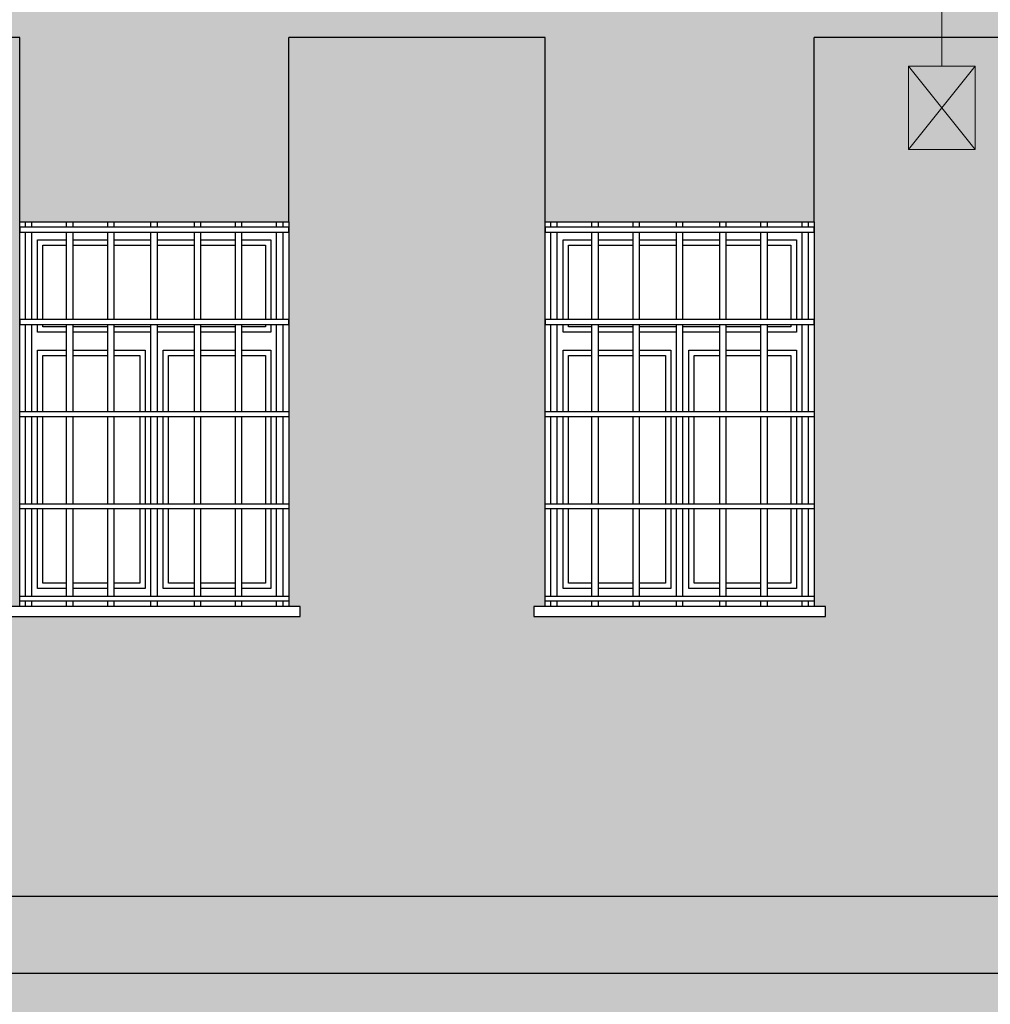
# Model space of a CAD drawing. Header units: millimetres. Extents: x 50026 to 146998, y 1038179 to 1573505.
# Tile 87 of 122: x 51647 to 52026, y 1049187 to 1049571. Entities that reach past the tile are written whole.
import ezdxf

# ---------------------------------------------------------------- set-up
doc = ezdxf.new("R2010")
doc.units = ezdxf.units.MM
doc.header["$LTSCALE"] = 0.025
doc.layers.add('kolory', color=7, linetype='Continuous', lineweight=9)
doc.layers.add('szrafy', color=8, linetype='Continuous')
doc.layers.add('ściany', color=5, linetype='Continuous')

# ---------------------------------------------------------------- blocks, each defined once
blk = doc.blocks.new('1')
at = {"layer": 'ściany'}
h = blk.add_hatch(color=253, dxfattribs=at)
h.dxf.hatch_style = 1
h.paths.add_polyline_path([(52858.74, 1049199.37), (50900.36, 1049199.37), (50900.36, 1049062.48), (50926.97, 1049062.48), (51031.97, 1049062.48), (51031.97, 1048912.48), (51036.37, 1048912.48), (51036.37, 1048908.58), (50922.57, 1048908.58), (50922.57, 1048912.48), (50926.97, 1048912.48), (50926.97, 1049062.48), (50900.36, 1049062.48), (50900.36, 1048855.9), (50901.29, 1048855.9), (50901.29, 1048854.21), (50900.62, 1048854.21), (50900.62, 1048847.4), (50900.36, 1048847.4), (50900.36, 1048841.42, -0.134373), (50901.17, 1048838.46, -0.134373), (50900.36, 1048835.5), (50900.36, 1048830.44), (50901.29, 1048830.44), (50901.29, 1048828.74), (50900.62, 1048828.74), (50900.62, 1048821.93), (50900.36, 1048821.93), (50900.36, 1048812.93), (52858.74, 1048890.92)])
h.paths.add_polyline_path([(52363.47, 1049062.48), (52468.47, 1049062.48), (52468.47, 1048912.48), (52472.87, 1048912.48), (52472.87, 1048908.58), (52359.07, 1048908.58), (52359.07, 1048912.48), (52363.47, 1048912.48)], flags=16)
h.paths.add_polyline_path([(52160.97, 1049062.48), (52160.97, 1048912.48), (52165.37, 1048912.48), (52165.37, 1048908.58), (52051.57, 1048908.58), (52051.57, 1048912.48), (52055.97, 1048912.48), (52055.97, 1049062.48)], flags=16)
h.paths.add_polyline_path([(51955.97, 1049062.48), (51955.97, 1048912.48), (51960.37, 1048912.48), (51960.37, 1048908.58), (51846.57, 1048908.58), (51846.57, 1048912.48), (51850.97, 1048912.48), (51850.97, 1049062.48)], flags=16)
h.paths.add_polyline_path([(52670.97, 1049062.48), (52775.97, 1049062.48), (52775.97, 1048912.48), (52780.37, 1048912.48), (52780.37, 1048908.58), (52666.57, 1048908.58), (52666.57, 1048912.48), (52670.97, 1048912.48)], flags=16)
h.paths.add_polyline_path([(51750.97, 1049062.48), (51750.97, 1048912.48), (51755.37, 1048912.48), (51755.37, 1048908.58), (51641.57, 1048908.58), (51641.57, 1048912.48), (51645.97, 1048912.48), (51645.97, 1049062.48)], flags=16)
h.paths.add_polyline_path([(51483.47, 1049062.48), (51483.47, 1048912.48), (51487.87, 1048912.48), (51487.87, 1048908.58), (51374.07, 1048908.58), (51374.07, 1048912.48), (51378.47, 1048912.48), (51378.47, 1049062.48)], flags=16)
h.paths.add_polyline_path([(51186.97, 1049062.48), (51186.97, 1048912.48), (51191.37, 1048912.48), (51191.37, 1048908.58), (51077.57, 1048908.58), (51077.57, 1048912.48), (51081.97, 1048912.48), (51081.97, 1049062.48)], flags=16)
h.paths.add_polyline_path([(53502.58, 1049199.37), (53029.47, 1049199.37), (53451.36, 1049161.26), (53451.36, 1048813.16), (53502.58, 1048813.16)])
h.paths.add_polyline_path([(50890.36, 1049062.48), (50874.97, 1049062.48), (50874.97, 1048811.92), (50890.36, 1048812.53), (50890.36, 1048821.94, -0.381297), (50890.09, 1048822.23), (50890.09, 1048828.74), (50889.43, 1048828.74), (50889.43, 1048830.44), (50890.36, 1048830.44), (50890.36, 1048835.5, -0.134373), (50889.55, 1048838.46, -0.134373), (50890.36, 1048841.42), (50890.36, 1048847.4, -0.381297), (50890.09, 1048847.7), (50890.09, 1048854.21), (50889.43, 1048854.21), (50889.43, 1048855.9), (50890.36, 1048855.9)])
h.paths.add_polyline_path([(50890.36, 1049199.37), (50874.97, 1049199.37), (50874.97, 1049062.48), (50890.36, 1049062.48)])
h.paths.add_polyline_path([(53527.97, 1049199.37), (53512.58, 1049199.37), (53512.58, 1048813.16), (53527.97, 1048813.16)])
h.paths.add_polyline_path([(53527.97, 1049564.37), (53512.58, 1049564.37), (53512.58, 1049229.37), (53527.97, 1049229.37)])
h.paths.add_polyline_path([(53527.97, 1049880.99), (53512.58, 1049880.99), (53512.58, 1049594.37), (53527.97, 1049594.37)])
h.paths.add_polyline_path([(50890.36, 1049880.99), (50874.97, 1049880.99), (50874.97, 1049594.37), (50890.36, 1049594.37)])
h.paths.add_polyline_path([(50890.36, 1049564.37), (50874.97, 1049564.37), (50874.97, 1049229.37), (50890.36, 1049229.37)])
h = blk.add_hatch(color=254, dxfattribs=at)
h.dxf.hatch_style = 1
h.paths.add_polyline_path([(52858.74, 1049214.8), (53029.47, 1049199.37), (53502.58, 1049199.37), (53502.58, 1049229.37), (50900.36, 1049229.37), (50900.36, 1049199.37), (52858.74, 1049199.37)])
h.paths.add_polyline_path([(53502.58, 1049594.37), (50900.36, 1049594.37), (50900.36, 1049564.37), (50927.97, 1049564.37), (50927.97, 1049492.48), (51032.97, 1049492.48), (51032.97, 1049564.37), (51082.97, 1049564.37), (51082.97, 1049492.48), (51187.97, 1049492.48), (51187.97, 1049564.37), (51379.47, 1049564.37), (51379.47, 1049492.48), (51484.47, 1049492.48), (51484.47, 1049564.37), (51646.97, 1049564.37), (51646.97, 1049492.48), (51751.97, 1049492.48), (51751.97, 1049564.37), (51851.97, 1049564.37), (51851.97, 1049492.48), (51956.97, 1049492.48), (51956.97, 1049564.37), (52056.97, 1049564.37), (52056.97, 1049492.48), (52161.97, 1049492.48), (52161.97, 1049564.37), (52364.47, 1049564.37), (52364.47, 1049492.48), (52469.47, 1049492.48), (52469.47, 1049564.37), (52671.97, 1049564.37), (52671.97, 1049492.48), (52776.97, 1049492.48), (52776.97, 1049564.37), (52876.97, 1049564.37), (52876.97, 1049492.48), (52981.97, 1049492.48), (52981.97, 1049564.37), (53215.97, 1049564.37), (53215.97, 1049492.48), (53320.97, 1049492.48), (53320.97, 1049564.37), (53370.97, 1049564.37), (53370.97, 1049492.48), (53475.97, 1049492.48), (53475.97, 1049564.37), (53502.58, 1049564.37)])
h.paths.add_polyline_path([(53527.97, 1049594.37), (53512.58, 1049594.37), (53512.58, 1049564.37), (53527.97, 1049564.37)])
h.paths.add_polyline_path([(53527.97, 1049229.37), (53512.58, 1049229.37), (53512.58, 1049199.37), (53527.97, 1049199.37)])
h.paths.add_polyline_path([(50890.36, 1049229.37), (50874.97, 1049229.37), (50874.97, 1049199.37), (50890.36, 1049199.37)])
h.paths.add_polyline_path([(50890.36, 1049594.37), (50874.97, 1049594.37), (50874.97, 1049564.37), (50890.36, 1049564.37)])
h = blk.add_hatch(color=253, dxfattribs=at)
h.dxf.hatch_style = 1
h.paths.add_polyline_path([(53502.58, 1049564.37), (53475.97, 1049564.37), (53475.97, 1049492.48), (53475.97, 1049342.48), (53480.37, 1049342.48), (53480.37, 1049338.58), (53366.57, 1049338.58), (53366.57, 1049342.48), (53370.97, 1049342.48), (53370.97, 1049492.48), (53370.97, 1049564.37), (53320.97, 1049564.37), (53320.97, 1049492.48), (53320.97, 1049342.48), (53325.37, 1049342.48), (53325.37, 1049338.58), (53211.57, 1049338.58), (53211.57, 1049342.48), (53215.97, 1049342.48), (53215.97, 1049492.48), (53215.97, 1049564.37), (52981.97, 1049564.37), (52981.97, 1049492.48), (52981.97, 1049342.48), (52986.37, 1049342.48), (52986.37, 1049338.58), (52872.57, 1049338.58), (52872.57, 1049342.48), (52876.97, 1049342.48), (52876.97, 1049492.48), (52876.97, 1049564.37), (52776.97, 1049564.37), (52776.97, 1049492.48), (52776.97, 1049342.48), (52781.37, 1049342.48), (52781.37, 1049338.58), (52667.57, 1049338.58), (52667.57, 1049342.48), (52671.97, 1049342.48), (52671.97, 1049492.48), (52671.97, 1049564.37), (52469.47, 1049564.37), (52469.47, 1049492.48), (52469.47, 1049342.48), (52473.87, 1049342.48), (52473.87, 1049338.58), (52360.07, 1049338.58), (52360.07, 1049342.48), (52364.47, 1049342.48), (52364.47, 1049492.48), (52364.47, 1049564.37), (52161.97, 1049564.37), (52161.97, 1049492.48), (52161.97, 1049342.48), (52166.37, 1049342.48), (52166.37, 1049338.58), (52052.57, 1049338.58), (52052.57, 1049342.48), (52056.97, 1049342.48), (52056.97, 1049492.48), (52056.97, 1049564.37), (51956.97, 1049564.37), (51956.97, 1049492.48), (51956.97, 1049342.48), (51961.37, 1049342.48), (51961.37, 1049338.58), (51847.57, 1049338.58), (51847.57, 1049342.48), (51851.97, 1049342.48), (51851.97, 1049492.48), (51851.97, 1049564.37), (51751.97, 1049564.37), (51751.97, 1049492.48), (51751.97, 1049342.48), (51756.37, 1049342.48), (51756.37, 1049338.58), (51642.57, 1049338.58), (51642.57, 1049342.48), (51646.97, 1049342.48), (51646.97, 1049492.48), (51646.97, 1049564.37), (51484.47, 1049564.37), (51484.47, 1049492.48), (51484.47, 1049342.48), (51488.87, 1049342.48), (51488.87, 1049338.58), (51375.07, 1049338.58), (51375.07, 1049342.48), (51379.47, 1049342.48), (51379.47, 1049492.48), (51379.47, 1049564.37), (51187.97, 1049564.37), (51187.97, 1049492.48), (51187.97, 1049342.48), (51192.37, 1049342.48), (51192.37, 1049338.58), (51078.57, 1049338.58), (51078.57, 1049342.48), (51082.97, 1049342.48), (51082.97, 1049492.48), (51082.97, 1049564.37), (51032.97, 1049564.37), (51032.97, 1049492.48), (51032.97, 1049342.48), (51037.37, 1049342.48), (51037.37, 1049338.58), (50923.57, 1049338.58), (50923.57, 1049342.48), (50927.97, 1049342.48), (50927.97, 1049492.48), (50927.97, 1049564.37), (50900.36, 1049564.37), (50900.36, 1049229.37), (53502.58, 1049229.37)])

msp = doc.modelspace()

# ---------------------------------------------------------------- linework, layer by layer
at = {"layer": 'kolory', "color": 1}
msp.add_line((52006.73753, 1049553.14155), (52006.73753, 1050282.72856), dxfattribs=at)
at = {"layer": 'kolory', "color": 5}
for p, q in [((52019.72215, 1049553.14155), (51993.7529, 1049520.7017)), ((51993.7529, 1049553.14155), (52019.72215, 1049520.7017))]:
    msp.add_line(p, q, dxfattribs=at)
msp.add_lwpolyline([(52019.72215, 1049553.14155), (51993.7529, 1049553.14155), (51993.7529, 1049520.7017), (52019.72215, 1049520.7017)], close=True, dxfattribs=at)
at = {"layer": 'ściany', "color": 7}
for p, q in [((51646.96845, 1049564.37447), (51484.46845, 1049564.37447)), ((51646.96845, 1049492.4764), (51646.96845, 1049564.37447)), ((51851.96845, 1049564.37447), (51751.96845, 1049564.37447)), ((51751.96845, 1049492.4764), (51751.96845, 1049564.37447)), ((51851.96845, 1049492.4764), (51851.96845, 1049564.37447)), ((52056.96845, 1049564.37447), (51956.96845, 1049564.37447)), ((51956.96845, 1049492.4764), (51956.96845, 1049564.37447)), ((51649.18318, 1049490.38479), (51649.18318, 1049492.4764)), ((51651.71639, 1049490.38479), (51651.71639, 1049492.4764)), ((51665.24056, 1049490.38479), (51665.24056, 1049492.4764)), ((51667.77376, 1049490.38479), (51667.77376, 1049492.4764)), ((51681.29794, 1049490.38479), (51681.29794, 1049492.4764)), ((51683.83114, 1049490.38479), (51683.83114, 1049492.4764)), ((51698.19287, 1049490.38479), (51698.19287, 1049492.4764)), ((51700.72607, 1049490.38479), (51700.72607, 1049492.4764)), ((51715.10576, 1049490.38479), (51715.10576, 1049492.4764)), ((51717.63896, 1049490.38479), (51717.63896, 1049492.4764)), ((51731.16313, 1049490.38479), (51731.16313, 1049492.4764)), ((51733.69634, 1049490.38479), (51733.69634, 1049492.4764)), ((51747.22051, 1049490.38479), (51747.22051, 1049492.4764)), ((51749.75371, 1049490.38479), (51749.75371, 1049492.4764)), ((51854.18318, 1049490.38479), (51854.18318, 1049492.4764)), ((51854.18318, 1049490.38479), (51854.18318, 1049492.4764)), ((51856.71639, 1049490.38479), (51856.71639, 1049492.4764)), ((51856.71639, 1049490.38479), (51856.71639, 1049492.4764)), ((51870.24056, 1049490.38479), (51870.24056, 1049492.4764)), ((51870.24056, 1049490.38479), (51870.24056, 1049492.4764)), ((51872.77376, 1049490.38479), (51872.77376, 1049492.4764)), ((51872.77376, 1049490.38479), (51872.77376, 1049492.4764)), ((51886.29794, 1049490.38479), (51886.29794, 1049492.4764)), ((51886.29794, 1049490.38479), (51886.29794, 1049492.4764)), ((51888.83114, 1049490.38479), (51888.83114, 1049492.4764)), ((51888.83114, 1049490.38479), (51888.83114, 1049492.4764)), ((51903.19287, 1049490.38479), (51903.19287, 1049492.4764)), ((51903.19287, 1049490.38479), (51903.19287, 1049492.4764)), ((51905.72607, 1049490.38479), (51905.72607, 1049492.4764)), ((51905.72607, 1049490.38479), (51905.72607, 1049492.4764)), ((51920.10576, 1049490.38479), (51920.10576, 1049492.4764)), ((51920.10576, 1049490.38479), (51920.10576, 1049492.4764)), ((51922.63896, 1049490.38479), (51922.63896, 1049492.4764)), ((51922.63896, 1049490.38479), (51922.63896, 1049492.4764)), ((51936.16313, 1049490.38479), (51936.16313, 1049492.4764)), ((51936.16313, 1049490.38479), (51936.16313, 1049492.4764)), ((51938.69634, 1049490.38479), (51938.69634, 1049492.4764)), ((51938.69634, 1049490.38479), (51938.69634, 1049492.4764)), ((51952.22051, 1049490.38479), (51952.22051, 1049492.4764)), ((51952.22051, 1049490.38479), (51952.22051, 1049492.4764)), ((51954.75371, 1049490.38479), (51954.75371, 1049492.4764)), ((51954.75371, 1049490.38479), (51954.75371, 1049492.4764)), ((51649.18318, 1049454.42236), (51649.18318, 1049488.41771)), ((51651.71639, 1049454.42236), (51651.71639, 1049488.41771)), ((51665.24056, 1049454.42236), (51665.24056, 1049488.41771)), ((51667.77376, 1049454.42236), (51667.77376, 1049488.41771)), ((51681.29794, 1049454.42236), (51681.29794, 1049488.41771)), ((51683.83114, 1049454.42236), (51683.83114, 1049488.41771)), ((51698.19287, 1049454.42236), (51698.19287, 1049488.41771)), ((51700.72607, 1049454.42236), (51700.72607, 1049488.41771)), ((51715.10576, 1049454.42236), (51715.10576, 1049488.41771)), ((51717.63896, 1049454.42236), (51717.63896, 1049488.41771)), ((51731.16313, 1049454.42236), (51731.16313, 1049488.41771)), ((51733.69634, 1049454.42236), (51733.69634, 1049488.41771)), ((51747.22051, 1049454.42236), (51747.22051, 1049488.41771)), ((51749.75371, 1049454.42236), (51749.75371, 1049488.41771)), ((51854.18318, 1049454.42236), (51854.18318, 1049488.41771)), ((51854.18318, 1049454.42236), (51854.18318, 1049488.41771)), ((51856.71639, 1049454.42236), (51856.71639, 1049488.41771)), ((51856.71639, 1049454.42236), (51856.71639, 1049488.41771)), ((51870.24056, 1049454.42236), (51870.24056, 1049488.41771)), ((51870.24056, 1049454.42236), (51870.24056, 1049488.41771)), ((51872.77376, 1049454.42236), (51872.77376, 1049488.41771)), ((51872.77376, 1049454.42236), (51872.77376, 1049488.41771)), ((51886.29794, 1049454.42236), (51886.29794, 1049488.41771)), ((51886.29794, 1049454.42236), (51886.29794, 1049488.41771)), ((51888.83114, 1049454.42236), (51888.83114, 1049488.41771)), ((51888.83114, 1049454.42236), (51888.83114, 1049488.41771)), ((51903.19287, 1049454.42236), (51903.19287, 1049488.41771)), ((51903.19287, 1049454.42236), (51903.19287, 1049488.41771)), ((51905.72607, 1049454.42236), (51905.72607, 1049488.41771)), ((51905.72607, 1049454.42236), (51905.72607, 1049488.41771)), ((51920.10576, 1049454.42236), (51920.10576, 1049488.41771)), ((51920.10576, 1049454.42236), (51920.10576, 1049488.41771)), ((51922.63896, 1049454.42236), (51922.63896, 1049488.41771)), ((51922.63896, 1049454.42236), (51922.63896, 1049488.41771)), ((51936.16313, 1049454.42236), (51936.16313, 1049488.41771)), ((51936.16313, 1049454.42236), (51936.16313, 1049488.41771)), ((51938.69634, 1049454.42236), (51938.69634, 1049488.41771)), ((51938.69634, 1049454.42236), (51938.69634, 1049488.41771)), ((51952.22051, 1049454.42236), (51952.22051, 1049488.41771)), ((51952.22051, 1049454.42236), (51952.22051, 1049488.41771)), ((51954.75371, 1049454.42236), (51954.75371, 1049488.41771)), ((51954.75371, 1049454.42236), (51954.75371, 1049488.41771)), ((51649.18318, 1049418.45994), (51649.18318, 1049452.45528)), ((51651.71639, 1049418.45994), (51651.71639, 1049452.45528)), ((51665.24056, 1049418.45994), (51665.24056, 1049452.45528)), ((51667.77376, 1049418.45994), (51667.77376, 1049452.45528)), ((51681.29794, 1049418.45994), (51681.29794, 1049452.45528)), ((51683.83114, 1049418.45994), (51683.83114, 1049452.45528)), ((51698.19287, 1049418.45994), (51698.19287, 1049452.45528)), ((51700.72607, 1049418.45994), (51700.72607, 1049452.45528)), ((51715.10576, 1049418.45994), (51715.10576, 1049452.45528)), ((51717.63896, 1049418.45994), (51717.63896, 1049452.45528)), ((51731.16313, 1049418.45994), (51731.16313, 1049452.45528)), ((51733.69634, 1049418.45994), (51733.69634, 1049452.45528)), ((51747.22051, 1049418.45994), (51747.22051, 1049452.45528)), ((51749.75371, 1049418.45994), (51749.75371, 1049452.45528)), ((51854.18318, 1049418.45994), (51854.18318, 1049452.45528)), ((51854.18318, 1049418.45994), (51854.18318, 1049452.45528)), ((51856.71639, 1049418.45994), (51856.71639, 1049452.45528)), ((51856.71639, 1049418.45994), (51856.71639, 1049452.45528)), ((51870.24056, 1049418.45994), (51870.24056, 1049452.45528)), ((51870.24056, 1049418.45994), (51870.24056, 1049452.45528)), ((51872.77376, 1049418.45994), (51872.77376, 1049452.45528)), ((51872.77376, 1049418.45994), (51872.77376, 1049452.45528)), ((51886.29794, 1049418.45994), (51886.29794, 1049452.45528)), ((51886.29794, 1049418.45994), (51886.29794, 1049452.45528)), ((51888.83114, 1049418.45994), (51888.83114, 1049452.45528)), ((51888.83114, 1049418.45994), (51888.83114, 1049452.45528)), ((51903.19287, 1049418.45994), (51903.19287, 1049452.45528)), ((51903.19287, 1049418.45994), (51903.19287, 1049452.45528)), ((51905.72607, 1049418.45994), (51905.72607, 1049452.45528)), ((51905.72607, 1049418.45994), (51905.72607, 1049452.45528)), ((51920.10576, 1049418.45994), (51920.10576, 1049452.45528)), ((51920.10576, 1049418.45994), (51920.10576, 1049452.45528)), ((51922.63896, 1049418.45994), (51922.63896, 1049452.45528)), ((51922.63896, 1049418.45994), (51922.63896, 1049452.45528)), ((51936.16313, 1049418.45994), (51936.16313, 1049452.45528)), ((51936.16313, 1049418.45994), (51936.16313, 1049452.45528)), ((51938.69634, 1049418.45994), (51938.69634, 1049452.45528)), ((51938.69634, 1049418.45994), (51938.69634, 1049452.45528)), ((51952.22051, 1049418.45994), (51952.22051, 1049452.45528)), ((51952.22051, 1049418.45994), (51952.22051, 1049452.45528)), ((51954.75371, 1049418.45994), (51954.75371, 1049452.45528)), ((51954.75371, 1049418.45994), (51954.75371, 1049452.45528)), ((51649.18318, 1049382.49752), (51649.18318, 1049416.49286)), ((51651.71639, 1049382.49752), (51651.71639, 1049416.49286)), ((51665.24056, 1049382.49752), (51665.24056, 1049416.49286)), ((51667.77376, 1049382.49752), (51667.77376, 1049416.49286)), ((51681.29794, 1049382.49752), (51681.29794, 1049416.49286)), ((51683.83114, 1049382.49752), (51683.83114, 1049416.49286)), ((51698.19287, 1049382.49752), (51698.19287, 1049416.49286)), ((51700.72607, 1049382.49752), (51700.72607, 1049416.49286)), ((51715.10576, 1049382.49752), (51715.10576, 1049416.49286)), ((51717.63896, 1049382.49752), (51717.63896, 1049416.49286)), ((51731.16313, 1049382.49752), (51731.16313, 1049416.49286)), ((51733.69634, 1049382.49752), (51733.69634, 1049416.49286)), ((51747.22051, 1049382.49752), (51747.22051, 1049416.49286)), ((51749.75371, 1049382.49752), (51749.75371, 1049416.49286)), ((51854.18318, 1049382.49752), (51854.18318, 1049416.49286)), ((51854.18318, 1049382.49752), (51854.18318, 1049416.49286)), ((51856.71639, 1049382.49752), (51856.71639, 1049416.49286)), ((51856.71639, 1049382.49752), (51856.71639, 1049416.49286)), ((51870.24056, 1049382.49752), (51870.24056, 1049416.49286)), ((51870.24056, 1049382.49752), (51870.24056, 1049416.49286)), ((51872.77376, 1049382.49752), (51872.77376, 1049416.49286)), ((51872.77376, 1049382.49752), (51872.77376, 1049416.49286)), ((51886.29794, 1049382.49752), (51886.29794, 1049416.49286)), ((51886.29794, 1049382.49752), (51886.29794, 1049416.49286)), ((51888.83114, 1049382.49752), (51888.83114, 1049416.49286)), ((51888.83114, 1049382.49752), (51888.83114, 1049416.49286)), ((51903.19287, 1049382.49752), (51903.19287, 1049416.49286)), ((51903.19287, 1049382.49752), (51903.19287, 1049416.49286)), ((51905.72607, 1049382.49752), (51905.72607, 1049416.49286)), ((51905.72607, 1049382.49752), (51905.72607, 1049416.49286)), ((51920.10576, 1049382.49752), (51920.10576, 1049416.49286)), ((51920.10576, 1049382.49752), (51920.10576, 1049416.49286)), ((51922.63896, 1049382.49752), (51922.63896, 1049416.49286)), ((51922.63896, 1049382.49752), (51922.63896, 1049416.49286)), ((51936.16313, 1049382.49752), (51936.16313, 1049416.49286)), ((51936.16313, 1049382.49752), (51936.16313, 1049416.49286)), ((51938.69634, 1049382.49752), (51938.69634, 1049416.49286)), ((51938.69634, 1049382.49752), (51938.69634, 1049416.49286)), ((51952.22051, 1049382.49752), (51952.22051, 1049416.49286)), ((51952.22051, 1049382.49752), (51952.22051, 1049416.49286)), ((51954.75371, 1049382.49752), (51954.75371, 1049416.49286)), ((51954.75371, 1049382.49752), (51954.75371, 1049416.49286)), ((51649.18318, 1049346.53509), (51649.18318, 1049380.53044)), ((51651.71639, 1049346.53509), (51651.71639, 1049380.53044)), ((51665.24056, 1049346.53509), (51665.24056, 1049380.53044)), ((51667.77376, 1049346.53509), (51667.77376, 1049380.53044)), ((51681.29794, 1049346.53509), (51681.29794, 1049380.53044)), ((51683.83114, 1049346.53509), (51683.83114, 1049380.53044)), ((51698.19287, 1049346.53509), (51698.19287, 1049380.53044)), ((51700.72607, 1049346.53509), (51700.72607, 1049380.53044)), ((51715.10576, 1049346.53509), (51715.10576, 1049380.53044)), ((51717.63896, 1049346.53509), (51717.63896, 1049380.53044)), ((51731.16313, 1049346.53509), (51731.16313, 1049380.53044)), ((51733.69634, 1049346.53509), (51733.69634, 1049380.53044)), ((51747.22051, 1049346.53509), (51747.22051, 1049380.53044)), ((51749.75371, 1049346.53509), (51749.75371, 1049380.53044)), ((51854.18318, 1049346.53509), (51854.18318, 1049380.53044)), ((51854.18318, 1049346.53509), (51854.18318, 1049380.53044)), ((51856.71639, 1049346.53509), (51856.71639, 1049380.53044)), ((51856.71639, 1049346.53509), (51856.71639, 1049380.53044)), ((51870.24056, 1049346.53509), (51870.24056, 1049380.53044)), ((51870.24056, 1049346.53509), (51870.24056, 1049380.53044)), ((51872.77376, 1049346.53509), (51872.77376, 1049380.53044)), ((51872.77376, 1049346.53509), (51872.77376, 1049380.53044)), ((51886.29794, 1049346.53509), (51886.29794, 1049380.53044)), ((51886.29794, 1049346.53509), (51886.29794, 1049380.53044)), ((51888.83114, 1049346.53509), (51888.83114, 1049380.53044)), ((51888.83114, 1049346.53509), (51888.83114, 1049380.53044)), ((51903.19287, 1049346.53509), (51903.19287, 1049380.53044)), ((51903.19287, 1049346.53509), (51903.19287, 1049380.53044)), ((51905.72607, 1049346.53509), (51905.72607, 1049380.53044)), ((51905.72607, 1049346.53509), (51905.72607, 1049380.53044)), ((51920.10576, 1049346.53509), (51920.10576, 1049380.53044)), ((51920.10576, 1049346.53509), (51920.10576, 1049380.53044)), ((51922.63896, 1049346.53509), (51922.63896, 1049380.53044)), ((51922.63896, 1049346.53509), (51922.63896, 1049380.53044)), ((51936.16313, 1049346.53509), (51936.16313, 1049380.53044)), ((51936.16313, 1049346.53509), (51936.16313, 1049380.53044)), ((51938.69634, 1049346.53509), (51938.69634, 1049380.53044)), ((51938.69634, 1049346.53509), (51938.69634, 1049380.53044)), ((51952.22051, 1049346.53509), (51952.22051, 1049380.53044)), ((51952.22051, 1049346.53509), (51952.22051, 1049380.53044)), ((51954.75371, 1049346.53509), (51954.75371, 1049380.53044)), ((51954.75371, 1049346.53509), (51954.75371, 1049380.53044)), ((51649.18318, 1049342.4764), (51649.18318, 1049344.56801)), ((51651.71639, 1049342.4764), (51651.71639, 1049344.56801)), ((51665.24056, 1049342.4764), (51665.24056, 1049344.56801)), ((51667.77376, 1049342.4764), (51667.77376, 1049344.56801)), ((51681.29794, 1049342.4764), (51681.29794, 1049344.56801)), ((51683.83114, 1049342.4764), (51683.83114, 1049344.56801)), ((51698.19287, 1049342.4764), (51698.19287, 1049344.56801)), ((51700.72607, 1049342.4764), (51700.72607, 1049344.56801)), ((51715.10576, 1049342.4764), (51715.10576, 1049344.56801)), ((51717.63896, 1049342.4764), (51717.63896, 1049344.56801)), ((51731.16313, 1049342.4764), (51731.16313, 1049344.56801)), ((51733.69634, 1049342.4764), (51733.69634, 1049344.56801)), ((51747.22051, 1049342.4764), (51747.22051, 1049344.56801)), ((51749.75371, 1049342.4764), (51749.75371, 1049344.56801)), ((51854.18318, 1049342.4764), (51854.18318, 1049344.56801)), ((51854.18318, 1049342.4764), (51854.18318, 1049344.56801)), ((51856.71639, 1049342.4764), (51856.71639, 1049344.56801)), ((51856.71639, 1049342.4764), (51856.71639, 1049344.56801)), ((51870.24056, 1049342.4764), (51870.24056, 1049344.56801)), ((51870.24056, 1049342.4764), (51870.24056, 1049344.56801)), ((51872.77376, 1049342.4764), (51872.77376, 1049344.56801)), ((51872.77376, 1049342.4764), (51872.77376, 1049344.56801)), ((51886.29794, 1049342.4764), (51886.29794, 1049344.56801)), ((51886.29794, 1049342.4764), (51886.29794, 1049344.56801)), ((51888.83114, 1049342.4764), (51888.83114, 1049344.56801)), ((51888.83114, 1049342.4764), (51888.83114, 1049344.56801)), ((51903.19287, 1049342.4764), (51903.19287, 1049344.56801)), ((51903.19287, 1049342.4764), (51903.19287, 1049344.56801)), ((51905.72607, 1049342.4764), (51905.72607, 1049344.56801)), ((51905.72607, 1049342.4764), (51905.72607, 1049344.56801)), ((51920.10576, 1049342.4764), (51920.10576, 1049344.56801)), ((51920.10576, 1049342.4764), (51920.10576, 1049344.56801)), ((51922.63896, 1049342.4764), (51922.63896, 1049344.56801)), ((51922.63896, 1049342.4764), (51922.63896, 1049344.56801)), ((51936.16313, 1049342.4764), (51936.16313, 1049344.56801)), ((51936.16313, 1049342.4764), (51936.16313, 1049344.56801)), ((51938.69634, 1049342.4764), (51938.69634, 1049344.56801)), ((51938.69634, 1049342.4764), (51938.69634, 1049344.56801)), ((51952.22051, 1049342.4764), (51952.22051, 1049344.56801)), ((51952.22051, 1049342.4764), (51952.22051, 1049344.56801)), ((51954.75371, 1049342.4764), (51954.75371, 1049344.56801)), ((51954.75371, 1049342.4764), (51954.75371, 1049344.56801)), ((53502.57826, 1049229.37447), (50900.35863, 1049229.37447)), ((52858.73993, 1049199.37447), (50900.35863, 1049199.37447))]:
    msp.add_line(p, q, dxfattribs=at)
at = {"layer": 'ściany', "color": 2}
for points in [[(51646.96845, 1049492.4764), (51751.96845, 1049492.4764), (51751.96845, 1049342.4764), (51646.96845, 1049342.4764)], [(51851.96845, 1049492.4764), (51956.96845, 1049492.4764), (51956.96845, 1049342.4764), (51851.96845, 1049342.4764)], [(51851.96845, 1049492.4764), (51956.96845, 1049492.4764), (51956.96845, 1049342.4764), (51851.96845, 1049342.4764)]]:
    msp.add_lwpolyline(points, close=True, dxfattribs=at)
at = {"layer": 'ściany', "color": 7}
for points in [[(51751.96845, 1049490.38479), (51646.96845, 1049490.38479), (51646.96845, 1049488.41771), (51751.96845, 1049488.41771)], [(51956.96845, 1049490.38479), (51851.96845, 1049490.38479), (51851.96845, 1049488.41771), (51956.96845, 1049488.41771)], [(51956.96845, 1049490.38479), (51851.96845, 1049490.38479), (51851.96845, 1049488.41771), (51956.96845, 1049488.41771)], [(51751.96845, 1049454.42236), (51646.96845, 1049454.42236), (51646.96845, 1049452.45528), (51751.96845, 1049452.45528)], [(51956.96845, 1049454.42236), (51851.96845, 1049454.42236), (51851.96845, 1049452.45528), (51956.96845, 1049452.45528)], [(51956.96845, 1049454.42236), (51851.96845, 1049454.42236), (51851.96845, 1049452.45528), (51956.96845, 1049452.45528)], [(51751.96845, 1049416.49286), (51646.96845, 1049416.49286), (51646.96845, 1049418.45994), (51751.96845, 1049418.45994)], [(51956.96845, 1049416.49286), (51851.96845, 1049416.49286), (51851.96845, 1049418.45994), (51956.96845, 1049418.45994)], [(51956.96845, 1049416.49286), (51851.96845, 1049416.49286), (51851.96845, 1049418.45994), (51956.96845, 1049418.45994)], [(51751.96845, 1049380.53044), (51646.96845, 1049380.53044), (51646.96845, 1049382.49752), (51751.96845, 1049382.49752)], [(51956.96845, 1049380.53044), (51851.96845, 1049380.53044), (51851.96845, 1049382.49752), (51956.96845, 1049382.49752)], [(51956.96845, 1049380.53044), (51851.96845, 1049380.53044), (51851.96845, 1049382.49752), (51956.96845, 1049382.49752)], [(51751.96845, 1049344.56801), (51646.96845, 1049344.56801), (51646.96845, 1049346.53509), (51751.96845, 1049346.53509)], [(51956.96845, 1049344.56801), (51851.96845, 1049344.56801), (51851.96845, 1049346.53509), (51956.96845, 1049346.53509)], [(51956.96845, 1049344.56801), (51851.96845, 1049344.56801), (51851.96845, 1049346.53509), (51956.96845, 1049346.53509)], [(51756.37127, 1049342.4764), (51642.56562, 1049342.4764), (51642.56562, 1049338.58113), (51756.37127, 1049338.58113)], [(51961.37127, 1049342.4764), (51847.56562, 1049342.4764), (51847.56562, 1049338.58113), (51961.37127, 1049338.58113)], [(51961.37127, 1049342.4764), (51847.56562, 1049342.4764), (51847.56562, 1049338.58113), (51961.37127, 1049338.58113)]]:
    msp.add_lwpolyline(points, close=True, dxfattribs=at)
for points in [[(51653.96845, 1049454.42236), (51653.96845, 1049485.4764), (51665.24056, 1049485.4764)], [(51653.96845, 1049454.42236), (51653.96845, 1049485.4764), (51665.24056, 1049485.4764)], [(51667.77376, 1049485.4764), (51681.29794, 1049485.4764)], [(51667.77376, 1049485.4764), (51681.29794, 1049485.4764)], [(51683.83114, 1049485.4764), (51698.19287, 1049485.4764)], [(51683.83114, 1049485.4764), (51698.19287, 1049485.4764)], [(51700.72607, 1049485.4764), (51715.10576, 1049485.4764)], [(51700.72607, 1049485.4764), (51715.10576, 1049485.4764)], [(51717.63896, 1049485.4764), (51731.16313, 1049485.4764)], [(51717.63896, 1049485.4764), (51731.16313, 1049485.4764)], [(51733.69634, 1049485.4764), (51744.96845, 1049485.4764), (51744.96845, 1049454.42236)], [(51733.69634, 1049485.4764), (51744.96845, 1049485.4764), (51744.96845, 1049454.42236)], [(51858.96845, 1049454.42236), (51858.96845, 1049485.4764), (51870.24056, 1049485.4764)], [(51858.96845, 1049454.42236), (51858.96845, 1049485.4764), (51870.24056, 1049485.4764)], [(51858.96845, 1049454.42236), (51858.96845, 1049485.4764), (51870.24056, 1049485.4764)], [(51858.96845, 1049454.42236), (51858.96845, 1049485.4764), (51870.24056, 1049485.4764)], [(51872.77376, 1049485.4764), (51886.29794, 1049485.4764)], [(51872.77376, 1049485.4764), (51886.29794, 1049485.4764)], [(51872.77376, 1049485.4764), (51886.29794, 1049485.4764)], [(51872.77376, 1049485.4764), (51886.29794, 1049485.4764)], [(51888.83114, 1049485.4764), (51903.19287, 1049485.4764)], [(51888.83114, 1049485.4764), (51903.19287, 1049485.4764)], [(51888.83114, 1049485.4764), (51903.19287, 1049485.4764)], [(51888.83114, 1049485.4764), (51903.19287, 1049485.4764)], [(51905.72607, 1049485.4764), (51920.10576, 1049485.4764)], [(51905.72607, 1049485.4764), (51920.10576, 1049485.4764)], [(51905.72607, 1049485.4764), (51920.10576, 1049485.4764)], [(51905.72607, 1049485.4764), (51920.10576, 1049485.4764)], [(51922.63896, 1049485.4764), (51936.16313, 1049485.4764)], [(51922.63896, 1049485.4764), (51936.16313, 1049485.4764)], [(51922.63896, 1049485.4764), (51936.16313, 1049485.4764)], [(51922.63896, 1049485.4764), (51936.16313, 1049485.4764)], [(51938.69634, 1049485.4764), (51949.96845, 1049485.4764), (51949.96845, 1049454.42236)], [(51938.69634, 1049485.4764), (51949.96845, 1049485.4764), (51949.96845, 1049454.42236)], [(51938.69634, 1049485.4764), (51949.96845, 1049485.4764), (51949.96845, 1049454.42236)], [(51938.69634, 1049485.4764), (51949.96845, 1049485.4764), (51949.96845, 1049454.42236)], [(51653.96845, 1049449.48721), (51653.96845, 1049452.45528)], [(51665.24056, 1049449.48721), (51653.96845, 1049449.48721), (51653.96845, 1049452.45528)], [(51744.96845, 1049452.45528), (51744.96845, 1049449.48721), (51733.69634, 1049449.48721)], [(51744.96845, 1049452.45528), (51744.96845, 1049449.48721)], [(51858.96845, 1049449.48721), (51858.96845, 1049452.45528)], [(51870.24056, 1049449.48721), (51858.96845, 1049449.48721), (51858.96845, 1049452.45528)], [(51858.96845, 1049449.48721), (51858.96845, 1049452.45528)], [(51870.24056, 1049449.48721), (51858.96845, 1049449.48721), (51858.96845, 1049452.45528)], [(51949.96845, 1049452.45528), (51949.96845, 1049449.48721), (51938.69634, 1049449.48721)], [(51949.96845, 1049452.45528), (51949.96845, 1049449.48721), (51938.69634, 1049449.48721)], [(51949.96845, 1049452.45528), (51949.96845, 1049449.48721)], [(51949.96845, 1049452.45528), (51949.96845, 1049449.48721)], [(51681.29794, 1049449.48721), (51667.77376, 1049449.48721)], [(51698.19287, 1049449.48721), (51683.83114, 1049449.48721)], [(51715.10576, 1049449.48721), (51700.72607, 1049449.48721)], [(51731.16313, 1049449.48721), (51717.63896, 1049449.48721)], [(51886.29794, 1049449.48721), (51872.77376, 1049449.48721)], [(51886.29794, 1049449.48721), (51872.77376, 1049449.48721)], [(51903.19287, 1049449.48721), (51888.83114, 1049449.48721)], [(51903.19287, 1049449.48721), (51888.83114, 1049449.48721)], [(51920.10576, 1049449.48721), (51905.72607, 1049449.48721)], [(51920.10576, 1049449.48721), (51905.72607, 1049449.48721)], [(51936.16313, 1049449.48721), (51922.63896, 1049449.48721)], [(51936.16313, 1049449.48721), (51922.63896, 1049449.48721)], [(51653.96845, 1049418.45994), (51653.96845, 1049442.48721)], [(51653.96845, 1049418.45994), (51653.96845, 1049442.48721), (51665.24056, 1049442.48721)], [(51667.77376, 1049442.48721), (51681.29794, 1049442.48721)], [(51683.83114, 1049442.48721), (51695.96845, 1049442.48721), (51695.96845, 1049418.45994)], [(51702.96845, 1049418.45994), (51702.96845, 1049442.48721), (51715.10576, 1049442.48721)], [(51717.63896, 1049442.48721), (51731.16313, 1049442.48721)], [(51733.69634, 1049442.48721), (51744.96845, 1049442.48721), (51744.96845, 1049418.45994)], [(51744.96845, 1049442.48721), (51744.96845, 1049418.45994)], [(51858.96845, 1049418.45994), (51858.96845, 1049442.48721)], [(51858.96845, 1049418.45994), (51858.96845, 1049442.48721), (51870.24056, 1049442.48721)], [(51858.96845, 1049418.45994), (51858.96845, 1049442.48721)], [(51858.96845, 1049418.45994), (51858.96845, 1049442.48721), (51870.24056, 1049442.48721)], [(51872.77376, 1049442.48721), (51886.29794, 1049442.48721)], [(51872.77376, 1049442.48721), (51886.29794, 1049442.48721)], [(51888.83114, 1049442.48721), (51900.96845, 1049442.48721), (51900.96845, 1049418.45994)], [(51888.83114, 1049442.48721), (51900.96845, 1049442.48721), (51900.96845, 1049418.45994)], [(51907.96845, 1049418.45994), (51907.96845, 1049442.48721), (51920.10576, 1049442.48721)], [(51907.96845, 1049418.45994), (51907.96845, 1049442.48721), (51920.10576, 1049442.48721)], [(51922.63896, 1049442.48721), (51936.16313, 1049442.48721)], [(51922.63896, 1049442.48721), (51936.16313, 1049442.48721)], [(51938.69634, 1049442.48721), (51949.96845, 1049442.48721), (51949.96845, 1049418.45994)], [(51938.69634, 1049442.48721), (51949.96845, 1049442.48721), (51949.96845, 1049418.45994)], [(51949.96845, 1049442.48721), (51949.96845, 1049418.45994)], [(51949.96845, 1049442.48721), (51949.96845, 1049418.45994)], [(51653.96845, 1049382.49752), (51653.96845, 1049416.49286)], [(51653.96845, 1049382.49752), (51653.96845, 1049416.49286)], [(51695.96845, 1049416.49286), (51695.96845, 1049382.49752)], [(51702.96845, 1049382.49752), (51702.96845, 1049416.49286)], [(51744.96845, 1049416.49286), (51744.96845, 1049382.49752)], [(51744.96845, 1049416.49286), (51744.96845, 1049382.49752)], [(51858.96845, 1049382.49752), (51858.96845, 1049416.49286)], [(51858.96845, 1049382.49752), (51858.96845, 1049416.49286)], [(51858.96845, 1049382.49752), (51858.96845, 1049416.49286)], [(51858.96845, 1049382.49752), (51858.96845, 1049416.49286)], [(51900.96845, 1049416.49286), (51900.96845, 1049382.49752)], [(51900.96845, 1049416.49286), (51900.96845, 1049382.49752)], [(51907.96845, 1049382.49752), (51907.96845, 1049416.49286)], [(51907.96845, 1049382.49752), (51907.96845, 1049416.49286)], [(51949.96845, 1049416.49286), (51949.96845, 1049382.49752)], [(51949.96845, 1049416.49286), (51949.96845, 1049382.49752)], [(51949.96845, 1049416.49286), (51949.96845, 1049382.49752)], [(51949.96845, 1049416.49286), (51949.96845, 1049382.49752)], [(51665.24056, 1049349.4764), (51653.96845, 1049349.4764), (51653.96845, 1049380.53044)], [(51665.24056, 1049349.4764), (51653.96845, 1049349.4764), (51653.96845, 1049380.53044)], [(51695.96845, 1049380.53044), (51695.96845, 1049349.4764), (51683.83114, 1049349.4764)], [(51715.10576, 1049349.4764), (51702.96845, 1049349.4764), (51702.96845, 1049380.53044)], [(51744.96845, 1049380.53044), (51744.96845, 1049349.4764), (51733.69634, 1049349.4764)], [(51744.96845, 1049380.53044), (51744.96845, 1049349.4764), (51733.69634, 1049349.4764)], [(51870.24056, 1049349.4764), (51858.96845, 1049349.4764), (51858.96845, 1049380.53044)], [(51870.24056, 1049349.4764), (51858.96845, 1049349.4764), (51858.96845, 1049380.53044)], [(51870.24056, 1049349.4764), (51858.96845, 1049349.4764), (51858.96845, 1049380.53044)], [(51870.24056, 1049349.4764), (51858.96845, 1049349.4764), (51858.96845, 1049380.53044)], [(51900.96845, 1049380.53044), (51900.96845, 1049349.4764), (51888.83114, 1049349.4764)], [(51900.96845, 1049380.53044), (51900.96845, 1049349.4764), (51888.83114, 1049349.4764)], [(51920.10576, 1049349.4764), (51907.96845, 1049349.4764), (51907.96845, 1049380.53044)], [(51920.10576, 1049349.4764), (51907.96845, 1049349.4764), (51907.96845, 1049380.53044)], [(51949.96845, 1049380.53044), (51949.96845, 1049349.4764), (51938.69634, 1049349.4764)], [(51949.96845, 1049380.53044), (51949.96845, 1049349.4764), (51938.69634, 1049349.4764)], [(51949.96845, 1049380.53044), (51949.96845, 1049349.4764), (51938.69634, 1049349.4764)], [(51949.96845, 1049380.53044), (51949.96845, 1049349.4764), (51938.69634, 1049349.4764)], [(51681.29794, 1049349.4764), (51667.77376, 1049349.4764)], [(51681.29794, 1049349.4764), (51667.77376, 1049349.4764)], [(51695.96845, 1049349.4764), (51683.83114, 1049349.4764)], [(51715.10576, 1049349.4764), (51702.96845, 1049349.4764)], [(51731.16313, 1049349.4764), (51717.63896, 1049349.4764)], [(51731.16313, 1049349.4764), (51717.63896, 1049349.4764)], [(51886.29794, 1049349.4764), (51872.77376, 1049349.4764)], [(51886.29794, 1049349.4764), (51872.77376, 1049349.4764)], [(51886.29794, 1049349.4764), (51872.77376, 1049349.4764)], [(51886.29794, 1049349.4764), (51872.77376, 1049349.4764)], [(51900.96845, 1049349.4764), (51888.83114, 1049349.4764)], [(51900.96845, 1049349.4764), (51888.83114, 1049349.4764)], [(51920.10576, 1049349.4764), (51907.96845, 1049349.4764)], [(51920.10576, 1049349.4764), (51907.96845, 1049349.4764)], [(51936.16313, 1049349.4764), (51922.63896, 1049349.4764)], [(51936.16313, 1049349.4764), (51922.63896, 1049349.4764)], [(51936.16313, 1049349.4764), (51922.63896, 1049349.4764)], [(51936.16313, 1049349.4764), (51922.63896, 1049349.4764)]]:
    msp.add_lwpolyline(points, dxfattribs=at)
at = {"layer": 'ściany', "color": 1}
for points in [[(51656.06007, 1049454.42236), (51656.06007, 1049483.38478), (51665.24056, 1049483.38478)], [(51667.77376, 1049483.38478), (51681.29794, 1049483.38478)], [(51683.83114, 1049483.38478), (51698.19287, 1049483.38478)], [(51700.72607, 1049483.38478), (51715.10576, 1049483.38478)], [(51717.63896, 1049483.38478), (51731.16313, 1049483.38478)], [(51733.69634, 1049483.38478), (51742.87683, 1049483.38478), (51742.87683, 1049454.42236)], [(51861.06007, 1049454.42236), (51861.06007, 1049483.38478), (51870.24056, 1049483.38478)], [(51861.06007, 1049454.42236), (51861.06007, 1049483.38478), (51870.24056, 1049483.38478)], [(51872.77376, 1049483.38478), (51886.29794, 1049483.38478)], [(51872.77376, 1049483.38478), (51886.29794, 1049483.38478)], [(51888.83114, 1049483.38478), (51903.19287, 1049483.38478)], [(51888.83114, 1049483.38478), (51903.19287, 1049483.38478)], [(51905.72607, 1049483.38478), (51920.10576, 1049483.38478)], [(51905.72607, 1049483.38478), (51920.10576, 1049483.38478)], [(51922.63896, 1049483.38478), (51936.16313, 1049483.38478)], [(51922.63896, 1049483.38478), (51936.16313, 1049483.38478)], [(51938.69634, 1049483.38478), (51947.87683, 1049483.38478), (51947.87683, 1049454.42236)], [(51938.69634, 1049483.38478), (51947.87683, 1049483.38478), (51947.87683, 1049454.42236)], [(51665.24056, 1049451.57883), (51656.06007, 1049451.57883), (51656.06007, 1049452.45528)], [(51681.29794, 1049451.57883), (51667.77376, 1049451.57883)], [(51698.19287, 1049451.57883), (51683.83114, 1049451.57883)], [(51715.10576, 1049451.57883), (51700.72607, 1049451.57883)], [(51731.16313, 1049451.57883), (51717.63896, 1049451.57883)], [(51742.87683, 1049452.45528), (51742.87683, 1049451.57883), (51733.69634, 1049451.57883)], [(51870.24056, 1049451.57883), (51861.06007, 1049451.57883), (51861.06007, 1049452.45528)], [(51870.24056, 1049451.57883), (51861.06007, 1049451.57883), (51861.06007, 1049452.45528)], [(51886.29794, 1049451.57883), (51872.77376, 1049451.57883)], [(51886.29794, 1049451.57883), (51872.77376, 1049451.57883)], [(51903.19287, 1049451.57883), (51888.83114, 1049451.57883)], [(51903.19287, 1049451.57883), (51888.83114, 1049451.57883)], [(51920.10576, 1049451.57883), (51905.72607, 1049451.57883)], [(51920.10576, 1049451.57883), (51905.72607, 1049451.57883)], [(51936.16313, 1049451.57883), (51922.63896, 1049451.57883)], [(51936.16313, 1049451.57883), (51922.63896, 1049451.57883)], [(51947.87683, 1049452.45528), (51947.87683, 1049451.57883), (51938.69634, 1049451.57883)], [(51947.87683, 1049452.45528), (51947.87683, 1049451.57883), (51938.69634, 1049451.57883)], [(51656.06007, 1049418.45994), (51656.06007, 1049440.3956), (51665.24056, 1049440.3956)], [(51667.77376, 1049440.3956), (51681.29794, 1049440.3956)], [(51683.83114, 1049440.3956), (51693.87683, 1049440.3956), (51693.87683, 1049418.45994)], [(51705.06007, 1049418.45994), (51705.06007, 1049440.3956), (51715.10576, 1049440.3956)], [(51717.63896, 1049440.3956), (51731.16313, 1049440.3956)], [(51733.69634, 1049440.3956), (51742.87683, 1049440.3956), (51742.87683, 1049418.45994)], [(51861.06007, 1049418.45994), (51861.06007, 1049440.3956), (51870.24056, 1049440.3956)], [(51861.06007, 1049418.45994), (51861.06007, 1049440.3956), (51870.24056, 1049440.3956)], [(51872.77376, 1049440.3956), (51886.29794, 1049440.3956)], [(51872.77376, 1049440.3956), (51886.29794, 1049440.3956)], [(51888.83114, 1049440.3956), (51898.87683, 1049440.3956), (51898.87683, 1049418.45994)], [(51888.83114, 1049440.3956), (51898.87683, 1049440.3956), (51898.87683, 1049418.45994)], [(51910.06007, 1049418.45994), (51910.06007, 1049440.3956), (51920.10576, 1049440.3956)], [(51910.06007, 1049418.45994), (51910.06007, 1049440.3956), (51920.10576, 1049440.3956)], [(51922.63896, 1049440.3956), (51936.16313, 1049440.3956)], [(51922.63896, 1049440.3956), (51936.16313, 1049440.3956)], [(51938.69634, 1049440.3956), (51947.87683, 1049440.3956), (51947.87683, 1049418.45994)], [(51938.69634, 1049440.3956), (51947.87683, 1049440.3956), (51947.87683, 1049418.45994)], [(51656.06007, 1049382.49752), (51656.06007, 1049416.49286)], [(51693.87683, 1049416.49286), (51693.87683, 1049382.49752)], [(51705.06007, 1049382.49752), (51705.06007, 1049416.49286)], [(51742.87683, 1049416.49286), (51742.87683, 1049382.49752)], [(51861.06007, 1049382.49752), (51861.06007, 1049416.49286)], [(51861.06007, 1049382.49752), (51861.06007, 1049416.49286)], [(51898.87683, 1049416.49286), (51898.87683, 1049382.49752)], [(51898.87683, 1049416.49286), (51898.87683, 1049382.49752)], [(51910.06007, 1049382.49752), (51910.06007, 1049416.49286)], [(51910.06007, 1049382.49752), (51910.06007, 1049416.49286)], [(51947.87683, 1049416.49286), (51947.87683, 1049382.49752)], [(51947.87683, 1049416.49286), (51947.87683, 1049382.49752)], [(51665.24056, 1049351.56802), (51656.06007, 1049351.56802), (51656.06007, 1049380.53044)], [(51693.87683, 1049380.53044), (51693.87683, 1049351.56802), (51683.83114, 1049351.56802)], [(51715.10576, 1049351.56802), (51705.06007, 1049351.56802), (51705.06007, 1049380.53044)], [(51742.87683, 1049380.53044), (51742.87683, 1049351.56802), (51733.69634, 1049351.56802)], [(51870.24056, 1049351.56802), (51861.06007, 1049351.56802), (51861.06007, 1049380.53044)], [(51870.24056, 1049351.56802), (51861.06007, 1049351.56802), (51861.06007, 1049380.53044)], [(51898.87683, 1049380.53044), (51898.87683, 1049351.56802), (51888.83114, 1049351.56802)], [(51898.87683, 1049380.53044), (51898.87683, 1049351.56802), (51888.83114, 1049351.56802)], [(51920.10576, 1049351.56802), (51910.06007, 1049351.56802), (51910.06007, 1049380.53044)], [(51920.10576, 1049351.56802), (51910.06007, 1049351.56802), (51910.06007, 1049380.53044)], [(51947.87683, 1049380.53044), (51947.87683, 1049351.56802), (51938.69634, 1049351.56802)], [(51947.87683, 1049380.53044), (51947.87683, 1049351.56802), (51938.69634, 1049351.56802)], [(51681.29794, 1049351.56802), (51667.77376, 1049351.56802)], [(51731.16313, 1049351.56802), (51717.63896, 1049351.56802)], [(51886.29794, 1049351.56802), (51872.77376, 1049351.56802)], [(51886.29794, 1049351.56802), (51872.77376, 1049351.56802)], [(51936.16313, 1049351.56802), (51922.63896, 1049351.56802)], [(51936.16313, 1049351.56802), (51922.63896, 1049351.56802)]]:
    msp.add_lwpolyline(points, dxfattribs=at)

# ---------------------------------------------------------------- block references
at = {"layer": 'szrafy', "color": 24}
msp.add_blockref('1', (0, 0), dxfattribs=at)

doc.saveas('drawing.dxf')
